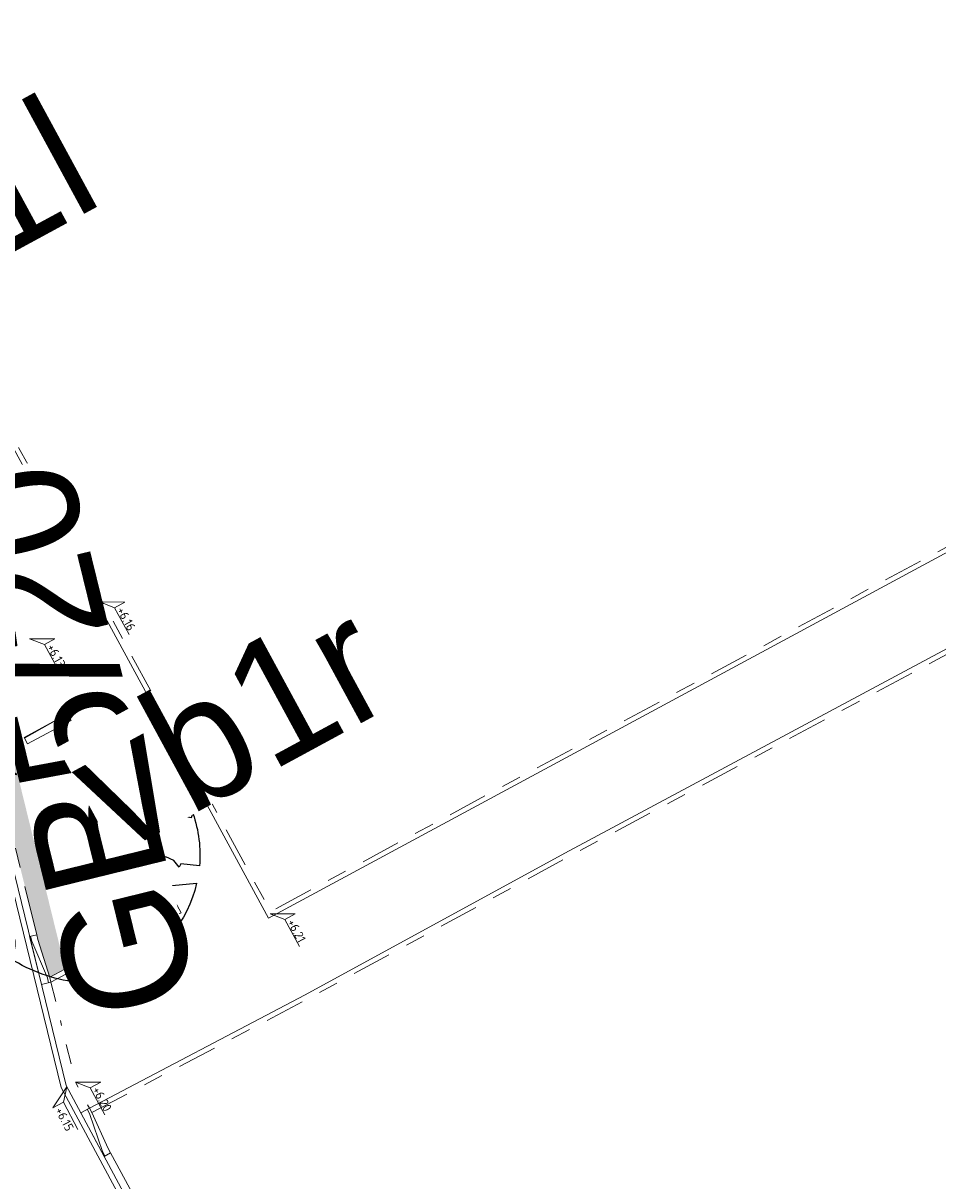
# Model space of a CAD drawing. Header units: metres. Extents: x 155090 to 155676, y 461362 to 461889.
# Tile 54 of 99: x 155351 to 155369, y 461503 to 461527. Entities that reach past the tile are written whole.
import ezdxf
from ezdxf.enums import TextEntityAlignment as Align

# ---------------------------------------------------------------- set-up
doc = ezdxf.new("R2018")
doc.units = ezdxf.units.M
for name, pattern in [('VH-GELEIDEBAND', [6, 2, -2, 0, -2]), ('VH-OPSLUITBAND-SO', [10, 4, -2, 2, -2]), ('VH-TROTTOIRBAND_130-150', [15, 5, -2, 2, -2, 2, -2])]:
    doc.linetypes.add(name, pattern=pattern)
doc.layers.get('0').update_dxf_attribs({"lineweight": 18})
for name, color, linetype, lineweight in [('N-WE-GR-BOOM-S', 90, 'Continuous', 25), ('N-WE-VH-KANTOPSLUITING-T18', 10, 'Continuous', 18), ('N-WE-VH-KANTOPSLUITING_GELEIDEBAND_50 200-G', 20, 'VH-GELEIDEBAND', 18), ('N-WE-VH-KANTOPSLUITING_OPSLUITBAND_100X200-G', 150, 'VH-OPSLUITBAND-SO', 18), ('N-WE-VH-KANTOPSLUITING_TROTTOIRBAND_130 150X250-G', 210, 'VH-TROTTOIRBAND_130-150', 18), ('N-WE-VH-KANTOPSLUITING_VERLOOPBAND-S', 7, 'Continuous', 18), ('N-WE-VH-KANTOPSLUITING_VOORKANT_BAND-G', 50, 'Continuous', 18), ('N-WE-VH-KANTVERHARDING_STREKLAAG-G', 60, 'Continuous', 18), ('X-XX-AL-HOOGTELABEL-S', 7, 'Continuous', 18)]:
    doc.layers.add(name, color=color, linetype=linetype, lineweight=lineweight)
doc.layers.add('N-WE-GR-Groen-A-200', color=7, linetype='Continuous', lineweight=18, true_color=0x52a500)
doc.styles.add('NLCS-ISO', font='NLCS-ISO.ttf')

# ---------------------------------------------------------------- blocks, each defined once
blk = doc.blocks.new('*U138')
at = {"lineweight": 30, "flags": 106}
blk.add_attdef('OB', text='', height=0.36, dxfattribs=at).set_placement((0, 0.1), align=Align.BOTTOM_CENTER)
blk = doc.blocks.new('SVH-VERLOOPBAND_TROTTOIRBAND 130 150X250 HD_GELEIDEBAND 50 200X200 HD_RECHTS_L1000-MM_DYN')
blk.add_lwpolyline([(1000, 200), (900, 200), (100, 150), (0, 150), (0, 0), (1000, 0)], close=True)
blk.add_lwpolyline([(0, 20), (100, 20), (900, 150), (1000, 150)])
blk = doc.blocks.new('*U206')
at = {"linetype": 'Continuous', "lineweight": 0}
blk.add_lwpolyline([(0, 0.2), (0.1, 0.2), (0.9, 0.15), (1, 0.15), (1, 0), (0, 0)], close=True, dxfattribs=at)
blk.add_lwpolyline([(1, 0.02), (0.9, 0.02), (0.1, 0.15), (0, 0.15)], dxfattribs=at)
blk = doc.blocks.new('*U50')
at = {"lineweight": 30, "flags": 106}
blk.add_attdef('OB', text='', height=0.36, dxfattribs=at).set_placement((0, 0.1), align=Align.BOTTOM_CENTER)
blk = doc.blocks.new('*U250')
at = {"lineweight": 18}
for p, q in [((-2.46, 2.07), (-2.46, 4.47)), ((-2.46, 4.47), (0, 0)), ((-8.66, 2.07), (-2.46, 2.07)), ((0, 0), (-2.46, 2.07))]:
    blk.add_line(p, q, dxfattribs=at)
at = {"lineweight": 18, "style": 'NLCS-ISO'}
blk.add_attdef('...', text='', height=1.8, dxfattribs=at).set_placement((-5.56, 1.65), align=Align.BOTTOM_CENTER)
blk = doc.blocks.new('SGR-BOOM_05')
blk.add_lwpolyline([(0.433, 4.712), (0.441, 4.722), (0.45, 4.731), (0.457, 4.739), (0.465, 4.746), (0.473, 4.754), (0.48, 4.761), (0.487, 4.77), (0.494, 4.779), (0.501, 4.79), (0.508, 4.802), (0.513, 4.817), (0.516, 4.836), (0.517, 4.858), (0.515, 4.885), (0.509, 4.916), (0.475, 5.034, -0.52938), (0.529, 5.099, -0.087139), (2.218, 4.625, -0.372341), (2.284, 4.473), (2.354, 4.119), (2.18, 3.946), (1.992, 3.985), (1.767, 3.817), (1.853, 3.602), (2.086, 3.527), (2.712, 3.671), (2.864, 3.587), (2.85, 3.453), (2.707, 3.365), (2.577, 2.941), (2.743, 2.67), (3.168, 3.347, -0.504641), (3.406, 3.14, 0.331948), (3.544, 2.921, 0.282008), (3.993, 3.004), (3.957, 2.985, -0.512156), (4.163, 2.984, -0.16076), (5.094, -0.056), (4.977, -0.169), (4.976, -0.294), (4.862, -0.315), (4.876, -0.438), (4.698, -0.381), (4.644, -0.519), (4.864, -0.665), (4.933, -0.72), (5.054, -0.599, -0.106371), (4.341, -2.61), (3.705, -2.201), (3.588, -2.282), (3.512, -1.945), (3.286, -1.673), (3.024, -1.676), (3.03, -1.99), (2.83, -2.678), (2.861, -2.809), (3.005, -2.829), (3.93, -3.183, -0.236298), (-0.225, -5.013, 0.159625), (-0.347, -4.77, 0.350802), (-0.315, -4.528, -0.504641), (-0.6, -4.393), (-0.531, -4.17), (-0.647, -3.962), (-0.802, -3.978), (-0.825, -4.144), (-0.942, -4.211), (-1.08, -4.106), (-1.2, -3.475), (-1.291, -3.384), (-1.522, -3.391), (-1.586, -3.665), (-1.68, -3.694), (-1.769, -3.923), (-2.003, -3.798, 0.733583), (-1.918, -3.973, -0.861625), (-1.87, -4.128, 0.279978), (-2.043, -4.393), (-2.036, -4.403, -0.827056), (-2.208, -4.583, -0.116774), (-4.152, -2.556), (-4.114, -2.549), (-4.084, -2.541), (-4.059, -2.531), (-4.039, -2.52), (-4.024, -2.509), (-4.013, -2.498), (-4.004, -2.486), (-3.768, -2.184), (-3.762, -2.173), (-3.758, -2.163), (-3.755, -2.153), (-3.752, -2.143), (-3.748, -2.133), (-3.745, -2.123), (-3.74, -2.111), (-3.735, -2.099), (-3.729, -2.085), (-3.721, -2.071), (-3.713, -2.056), (-3.705, -2.04), (-3.697, -2.024), (-3.689, -2.007), (-3.682, -1.991), (-3.676, -1.975), (-3.671, -1.959), (-3.668, -1.944), (-3.666, -1.929), (-3.665, -1.916), (-3.666, -1.904), (-3.668, -1.893), (-3.671, -1.884), (-3.676, -1.877), (-3.682, -1.872), (-3.69, -1.869), (-3.698, -1.867), (-3.708, -1.866), (-3.718, -1.865), (-3.729, -1.864), (-3.74, -1.863), (-3.752, -1.86), (-3.764, -1.856), (-3.776, -1.85), (-3.788, -1.843), (-3.801, -1.835), (-3.813, -1.826), (-3.826, -1.816), (-3.84, -1.806), (-3.853, -1.796), (-3.866, -1.785), (-3.88, -1.774), (-3.893, -1.762), (-3.907, -1.75), (-4.15, -2.028), (-4.162, -2.015), (-4.173, -2), (-4.183, -1.984), (-4.193, -1.968), (-4.204, -1.951), (-4.219, -1.938), (-4.242, -1.928), (-4.274, -1.924), (-4.319, -1.929), (-4.379, -1.942), (-4.457, -1.967, -0.040997), (-4.791, -1.027), (-4.617, -1.057), (-4.463, -1.156), (-4.38, -1.082), (-4.281, -0.927), (-4.376, -0.782), (-4.323, -0.567), (-4.52, -0.551), (-4.652, -0.423), (-4.892, -0.58, -0.05814), (-4.988, 0.829), (-4.852, 0.802), (-4.298, 0.364), (-4.06, 0.447), (-3.128, 0.693), (-3.049, 1), (-3.409, 1.144), (-3.464, 1.261), (-4.121, 1.584), (-4.136, 1.769), (-4.358, 1.957), (-4.448, 2.14), (-4.297, 2.378), (-3.958, 2.431), (-3.65, 2.633), (-3.646, 2.84), (-3.838, 3.066), (-3.787, 3.162), (-3.863, 3.31, -0.13428), (-1.664, 4.835, -0.541727), (-1.597, 4.783), (-1.608, 4.639), (-1.605, 4.565), (-1.595, 4.508), (-1.579, 4.465), (-1.558, 4.434), (-1.535, 4.41), (-1.511, 4.392), (-1.487, 4.376), (-1.465, 4.359), (-1.446, 4.342), (-1.428, 4.325), (-1.411, 4.309), (-1.395, 4.295), (-1.38, 4.284), (-1.364, 4.276), (-1.347, 4.272), (-1.33, 4.272), (-1.312, 4.277), (-1.292, 4.285), (-1.273, 4.294), (-1.252, 4.305), (-1.232, 4.316), (-1.211, 4.327), (-1.189, 4.336), (-1.168, 4.342), (-1.147, 4.347), (-1.126, 4.35), (-1.105, 4.353), (-1.085, 4.356), (-1.066, 4.36), (-1.048, 4.365), (-1.031, 4.372), (-1.015, 4.382), (-1, 4.394), (-0.986, 4.408), (-0.973, 4.424), (-0.963, 4.324), (-0.94, 4.298), (-0.834, 4.118), (-0.611, 3.996), (-0.927, 4.508), (-0.921, 4.523), (-0.917, 4.539), (-0.915, 4.553), (-0.916, 4.568), (-0.92, 4.583), (-0.927, 4.598), (-0.938, 4.613), (-0.953, 4.629), (-0.972, 4.647), (-0.994, 4.667), (-1.02, 4.691), (-1.05, 4.719), (-1.082, 4.754), (-1.117, 4.795), (-1.199, 4.901, -0.543104), (-1.171, 4.981, -0.046766), (-0.234, 5.117, -0.385168), (-0.182, 5.074), (-0.152, 4.882), (-0.138, 4.822), (-0.121, 4.78), (-0.104, 4.753), (-0.085, 4.737), (-0.066, 4.73), (-0.047, 4.727), (-0.027, 4.726), (-0.009, 4.724), (0.009, 4.72), (0.027, 4.716), (0.044, 4.71), (0.061, 4.704), (0.077, 4.697), (0.093, 4.689), (0.109, 4.682), (0.124, 4.675), (0.139, 4.668), (0.153, 4.66), (0.167, 4.653), (0.18, 4.645), (0.191, 4.638), (0.202, 4.629), (0.211, 4.621), (0.219, 4.611), (0.225, 4.602), (0.231, 4.593), (0.236, 4.584), (0.242, 4.576), (0.247, 4.569), (0.253, 4.564), (0.26, 4.56), (0.269, 4.559), (0.278, 4.56), (0.289, 4.563), (0.3, 4.568), (0.312, 4.574), (0.324, 4.582), (0.336, 4.592), (0.348, 4.603), (0.36, 4.616), (0.371, 4.63), (0.382, 4.644), (0.393, 4.659), (0.404, 4.673), (0.414, 4.687), (0.423, 4.7)], format="xyb", close=True)
blk.add_circle((0, 0), 0.15)
blk = doc.blocks.new('*U531')
blk.add_line((1000, 20), (0, 0))
blk.add_lwpolyline([(1000, 0), (0, 0), (0, 150), (1000, 150)], close=True)
blk = doc.blocks.new('*U532')
at = {"lineweight": 30, "flags": 106}
blk.add_attdef('OB', text='', height=0.36, dxfattribs=at).set_placement((0, 0.1), align=Align.BOTTOM_CENTER)

msp = doc.modelspace()

# ---------------------------------------------------------------- hatches: boundary and pattern name
at = {"layer": 'N-WE-GR-Groen-A-200', "true_color": 0x7fff00, "transparency": 33554585}
h = msp.add_hatch(color=70, dxfattribs=at)
h.dxf.hatch_style = 1
h.paths.add_polyline_path([(155351.685, 461512.418), (155350.134, 461511.576), (155351.014, 461507.988), (155351.255, 461507.227), (155353.774, 461508.568)])

# ---------------------------------------------------------------- linework, layer by layer
at = {"layer": 'N-WE-VH-KANTOPSLUITING_GELEIDEBAND_50 200-G', "ltscale": 0.2, "flags": 128}
msp.add_lwpolyline([(155351.278, 461507.126), (155351.773, 461505.106), (155352.055, 461504.581)], dxfattribs=at)
at = {"layer": 'N-WE-VH-KANTOPSLUITING_OPSLUITBAND_100X200-G', "ltscale": 0.2, "flags": 128}
msp.add_lwpolyline([(155345.639, 461527.124), (155379.147, 461545.089), (155389.046, 461526.531), (155355.716, 461508.553)], close=True, dxfattribs=at)
for points in [[(155342.616, 461525.565), (155344.115, 461526.366), (155353.774, 461508.568), (155351.253, 461507.227)], [(155352.103, 461504.492), (155356.464, 461506.784), (155361.713, 461509.646), (155390.507, 461525.063), (155400.396, 461522.395)]]:
    msp.add_lwpolyline(points, dxfattribs=at)
at = {"layer": 'N-WE-VH-KANTOPSLUITING_TROTTOIRBAND_130 150X250-G', "ltscale": 0.2, "flags": 128}
for points in [[(155350.991, 461508.086), (155350.134, 461511.576), (155351.685, 461512.418)], [(155352.484, 461503.676), (155356.106, 461496.92), (155356.816, 461495.414), (155363.56, 461482.914)]]:
    msp.add_lwpolyline(points, dxfattribs=at)
at = {"layer": 'N-WE-VH-KANTOPSLUITING_VOORKANT_BAND-G', "ltscale": 0.2, "flags": 128}
msp.add_lwpolyline([(155345.503, 461527.164), (155379.188, 461545.224), (155389.181, 461526.49), (155355.676, 461508.418)], close=True, dxfattribs=at)
for points in [[(155342.569, 461525.653), (155344.156, 461526.502), (155353.91, 461508.527), (155351.278, 461507.126)], [(155352.055, 461504.581), (155356.417, 461506.872), (155361.665, 461509.734), (155390.495, 461525.17), (155400.422, 461522.492)], [(155369.099, 461477.834), (155363.856, 461482.05), (155356.682, 461495.346), (155355.972, 461496.853), (155351.585, 461505.034), (155349.979, 461511.578), (155349.944, 461511.644), (155351.613, 461512.55)]]:
    msp.add_lwpolyline(points, dxfattribs=at)
at = {"layer": 'N-WE-VH-KANTVERHARDING_STREKLAAG-G', "ltscale": 0.2, "flags": 128}
msp.add_lwpolyline([(155336.799, 461535.645), (155344.655, 461521.169), (155349.88, 461511.54), (155351.486, 461504.996), (155355.878, 461496.806), (155356.588, 461495.299), (155363.549, 461482.397)], dxfattribs=at)

# ---------------------------------------------------------------- block references
at = {"layer": 'N-WE-GR-BOOM-S', "xscale": 0.5, "yscale": 0.5, "zscale": 0.5, "rotation": 26.5502593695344}
msp.add_blockref('SGR-BOOM_05', (155351.753, 461509.672), dxfattribs=at)
at = {"layer": 'N-WE-VH-KANTOPSLUITING-T18'}
ref = msp.add_blockref('*U138', (155345.856, 461522.111), dxfattribs=dict(at, xscale=0.7500000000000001, yscale=0.7500000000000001, zscale=0.7500000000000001, rotation=28.48831198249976))
lines = msp.add_mtext('vb1l', dxfattribs={"layer": '0', "insert": (155345.82, 461522.177), "char_height": 2.5, "attachment_point": 1, "rotation": 28.4883, "bg_fill": 3, "box_fill_scale": 1, "bg_fill_color": 256, "bg_fill_transparency": 0})
ref.add_attrib('OB', '', (155345.82, 461522.177), dxfattribs={"flags": 42}).embed_mtext(lines)
ref = msp.add_blockref('*U50', (155351.933, 461506.216), dxfattribs=dict(at, xscale=0.7500000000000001, yscale=0.7500000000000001, zscale=0.7500000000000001, rotation=103.7904929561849))
lines = msp.add_mtext('GB5/20', dxfattribs={"layer": '0', "insert": (155351.861, 461506.198), "char_height": 2.5, "attachment_point": 1, "rotation": 103.7905, "bg_fill": 3, "box_fill_scale": 1, "bg_fill_color": 256, "bg_fill_transparency": 0})
ref.add_attrib('OB', '', (155351.861, 461506.198), dxfattribs={"flags": 36}).embed_mtext(lines)
ref = msp.add_blockref('*U532', (155351.446, 461511.81), dxfattribs=dict(at, xscale=0.75, yscale=0.75, zscale=0.75, rotation=28.48831188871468))
lines = msp.add_mtext('vb1r', dxfattribs={"layer": '0', "insert": (155351.41, 461511.876), "char_height": 2.5, "attachment_point": 1, "rotation": 28.4883, "bg_fill": 3, "box_fill_scale": 1, "bg_fill_color": 256, "bg_fill_transparency": 0})
ref.add_attrib('OB', '', (155351.41, 461511.876), dxfattribs={"flags": 20}).embed_mtext(lines)
at = {"layer": 'N-WE-VH-KANTOPSLUITING_VERLOOPBAND-S'}
for name, p, xscale, yscale, zscale, rotation in [('*U531', (155351.613, 461512.55), 0.001, 0.001, 0.001, 208.4883118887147), ('SVH-VERLOOPBAND_TROTTOIRBAND 130 150X250 HD_GELEIDEBAND 50 200X200 HD_RECHTS_L1000-MM_DYN', (155350.845, 461508.05), 0.0009999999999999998, 0.0009999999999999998, 0.0009999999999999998, 283.7904929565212)]:
    msp.add_blockref(name, p, dxfattribs=dict(at, xscale=xscale, yscale=yscale, zscale=zscale, rotation=rotation))
at = {"layer": 'N-WE-VH-KANTOPSLUITING_VERLOOPBAND-S', "rotation": 298.2020637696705}
msp.add_blockref('*U206', (155351.879, 461504.486), dxfattribs=at)
at = {"layer": 'X-XX-AL-HOOGTELABEL-S'}
ref = msp.add_blockref('*U250', (155352.262, 461514.814), dxfattribs=dict(at, xscale=-0.09999999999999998, yscale=0.09999999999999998, zscale=0.1, rotation=298.4883118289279))
ref.add_attrib('...', '+6.16', dxfattribs={"layer": '0', "lineweight": 18, "height": 0.18, "rotation": 298.4883, "style": 'NLCS-ISO'}).set_placement((155352.672, 461514.404), align=Align.BOTTOM_CENTER)
ref = msp.add_blockref('*U250', (155350.847, 461514.067), dxfattribs=dict(at, xscale=-0.09999999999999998, yscale=0.09999999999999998, zscale=0.1, rotation=298.4883118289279))
ref.add_attrib('...', '+6.13', dxfattribs={"layer": '0', "lineweight": 18, "height": 0.18, "rotation": 298.4883, "style": 'NLCS-ISO'}).set_placement((155351.258, 461513.657), align=Align.BOTTOM_CENTER)
ref = msp.add_blockref('*U250', (155355.705, 461508.507), dxfattribs=dict(at, xscale=-0.09999999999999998, yscale=0.09999999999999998, zscale=0.1, rotation=298.4883118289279))
ref.add_attrib('...', '+6.21', dxfattribs={"layer": '0', "lineweight": 18, "height": 0.18, "rotation": 298.4883, "style": 'NLCS-ISO'}).set_placement((155356.115, 461508.097), align=Align.BOTTOM_CENTER)
ref = msp.add_blockref('*U250', (155351.773, 461505.106), dxfattribs=dict(at, xscale=-0.09999999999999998, yscale=0.09999999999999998, zscale=0.1, rotation=298.4883118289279))
ref.add_attrib('...', '+6.20', dxfattribs={"layer": '0', "lineweight": 18, "height": 0.18, "rotation": 298.4883, "style": 'NLCS-ISO'}).set_placement((155352.184, 461504.696), align=Align.BOTTOM_CENTER)
ref = msp.add_blockref('*U250', (155351.596, 461505.011), dxfattribs=dict(at, xscale=0.09999999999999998, yscale=0.09999999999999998, zscale=0.09999999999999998, rotation=117.8626299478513))
ref.add_attrib('...', '+6.15', dxfattribs={"layer": '0', "lineweight": 18, "height": 0.18, "rotation": 297.8626, "style": 'NLCS-ISO'}).set_placement((155351.423, 461504.29), align=Align.BOTTOM_CENTER)

doc.saveas('drawing.dxf')
